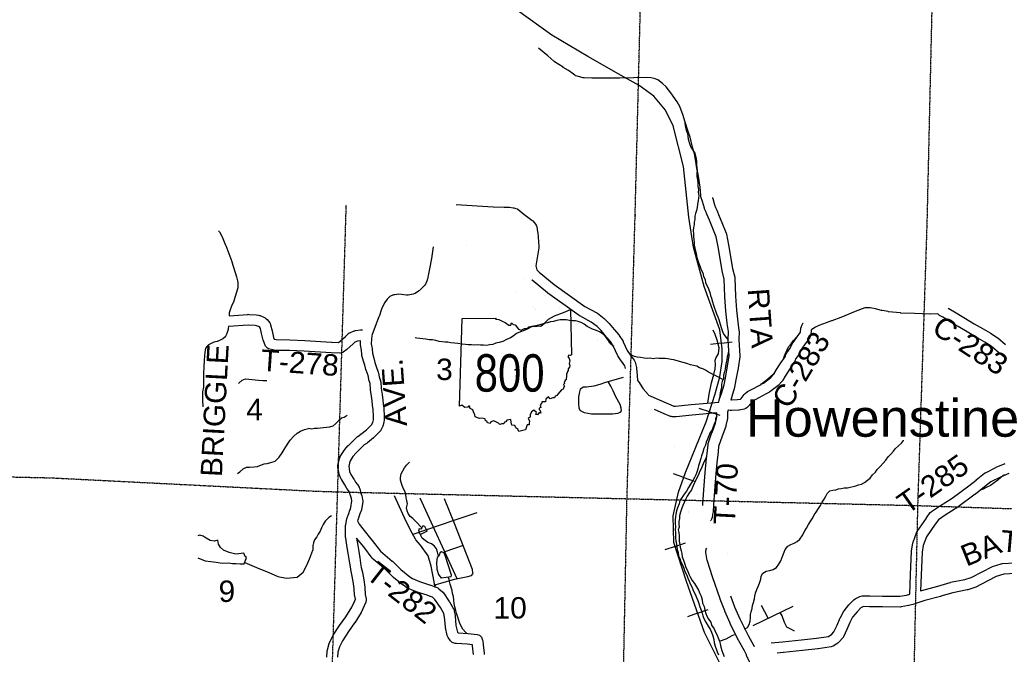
# Model space of a CAD drawing. Header units: feet. Extents: x 0 to 202804, y -79218 to 133300.
# Tile 13 of 27: x 70268 to 88676, y 29686 to 41559. Entities that reach past the tile are written whole.
import ezdxf
from ezdxf.enums import TextEntityAlignment as Align

# ---------------------------------------------------------------- set-up
doc = ezdxf.new("R2010")
doc.units = ezdxf.units.FT
doc.header["$MEASUREMENT"] = 0
doc.linetypes.add('HIDDEN2', pattern=[0.1875, 0.125, -0.0625])
for name, color, linetype in [('61', 7, 'Continuous'), ('62', 7, 'Continuous'), ('COUNTY-RD', 7, 'Continuous'), ('CR-TEXT', 7, 'Continuous'), ('MTEXT', 2, 'Continuous'), ('RAILROAD', 6, 'Continuous'), ('RT-MKR', 7, 'Continuous'), ('SECTION', 8, 'HIDDEN2'), ('SECTION-TEXT', 8, 'Continuous'), ('STATE-FEDERAL', 2, 'Continuous'), ('STREET-RURAL', 14, 'Continuous'), ('TR-TEXT', 6, 'Continuous'), ('TWP-RD', 6, 'Continuous'), ('WATERWAY', 14, 'Continuous')]:
    doc.layers.add(name, color=color, linetype=linetype)
doc.styles.add('Arial', font='arial.ttf')

# ---------------------------------------------------------------- blocks, each defined once
blk = doc.blocks.new('SR2  _')
at = {"layer": '61', "color": 0, "linetype": 'Continuous'}
blk.add_lwpolyline([(-773, 884), (-219, 893), (-228, 876), (-175, 872), (-120, 842), (-73, 823), (-15, 777), (19, 778), (33, 815), (60, 786), (91, 781), (145, 713), (190, 698), (243, 722), (283, 725), (312, 749), (388, 768), (409, 756), (449, 759), (470, 768), (505, 760), (567, 812), (630, 873), (728, 931), (874, 985), (990, 1034), (1006, 294), (1006, 294), (989, 283), (963, 288), (945, 267), (967, 233), (977, 196), (968, 156), (977, 122), (971, 94), (954, 67), (949, 40), (934, 12), (936, -3), (922, -16), (924, -62), (918, -88), (920, -110), (898, -115), (903, -134), (889, -148), (892, -172), (876, -188), (892, -219), (879, -229), (869, -266), (841, -274), (785, -343), (765, -369), (742, -376), (730, -403), (703, -403), (661, -421), (634, -389), (587, -428), (582, -472), (522, -471), (524, -494), (511, -500), (499, -523), (506, -563), (478, -573), (481, -596), (499, -610), (507, -655), (478, -646), (453, -683), (428, -674), (437, -643), (394, -605), (354, -635), (334, -684), (333, -717), (304, -737), (323, -783), (319, -815), (320, -845), (283, -844), (260, -926), (260, -926), (195, -942), (151, -951), (135, -914), (103, -895), (82, -857), (36, -852), (25, -800), (20, -759), (-43, -769), (-61, -795), (-83, -801), (-96, -827), (-126, -829), (-159, -841), (-180, -816), (-234, -791), (-258, -778), (-308, -798), (-319, -822), (-359, -812), (-369, -785), (-393, -777), (-398, -748), (-450, -733), (-490, -739), (-559, -716), (-564, -679), (-588, -633), (-600, -602), (-644, -577), (-653, -540), (-667, -541), (-680, -556), (-729, -563), (-749, -548), (-776, -522), (-813, -543), (-813, -543), (-773, 884)], close=True, dxfattribs=at)
at = {"layer": '61', "color": 0}
blk.add_point((88, 48), dxfattribs=at)
at = {"layer": '62', "color": 0, "linetype": 'Continuous'}
blk.add_line((-813, -543), (-773, 884), dxfattribs=at)
for points in [[(-773, 884), (-219, 893), (-228, 876), (-175, 872), (-120, 842), (-73, 823), (-15, 777), (19, 778), (33, 815), (60, 786), (91, 781), (145, 713), (190, 698), (243, 722), (283, 725), (312, 749), (388, 768), (409, 756), (449, 759), (470, 768), (505, 760), (567, 812), (630, 873), (728, 931), (874, 985), (990, 1034), (1006, 294)], [(1006, 294), (989, 283), (963, 288), (945, 267), (967, 233), (977, 196), (968, 156), (977, 122), (971, 94), (954, 67), (949, 40), (934, 12), (936, -3), (922, -16), (924, -62), (918, -88), (920, -110), (898, -115), (903, -134), (889, -148), (892, -172), (876, -188), (892, -219), (879, -229), (869, -266), (841, -274), (785, -343), (765, -369), (742, -376), (730, -403), (703, -403), (661, -421), (634, -389), (587, -428), (582, -472), (522, -471), (524, -494), (511, -500), (499, -523), (506, -563), (478, -573), (481, -596), (499, -610), (507, -655), (478, -646), (453, -683), (428, -674), (437, -643), (394, -605), (354, -635), (334, -684), (333, -717), (304, -737), (323, -783), (319, -815), (320, -845), (283, -844), (260, -926)], [(260, -926), (195, -942), (151, -951), (135, -914), (103, -895), (82, -857), (36, -852), (25, -800), (20, -759), (-43, -769), (-61, -795), (-83, -801), (-96, -827), (-126, -829), (-159, -841), (-180, -816), (-234, -791), (-258, -778), (-308, -798), (-319, -822), (-359, -812), (-369, -785), (-393, -777), (-398, -748), (-450, -733), (-490, -739), (-559, -716), (-564, -679), (-588, -633), (-600, -602), (-644, -577), (-653, -540), (-667, -541), (-680, -556), (-729, -563), (-749, -548), (-776, -522), (-813, -543)]]:
    blk.add_lwpolyline(points, dxfattribs=at)

msp = doc.modelspace()

# ---------------------------------------------------------------- linework, layer by layer
at = {"layer": 'COUNTY-RD', "linetype": 'Continuous'}
for points in [[(78000, 37309), (77973, 37134), (77973, 37132), (77972, 37130), (77940, 36963), (77913, 36806), (77913, 36805), (77913, 36802), (77892, 36702), (77889, 36694), (77888, 36687), (77863, 36623), (77857, 36608), (77838, 36585), (77740, 36493), (77728, 36485), (77727, 36483), (77660, 36439), (77655, 36436), (77624, 36424), (77534, 36407), (77515, 36405), (77503, 36405), (77357, 36423), (77279, 36413), (77267, 36412), (77260, 36412), (77254, 36412), (77189, 36382), (77136, 36333), (77087, 36261), (77032, 36142), (76987, 36005), (76985, 36000), (76984, 35998), (76950, 35917), (76931, 35869), (76889, 35751), (76888, 35749), (76888, 35748), (76858, 35670), (76857, 35669), (76857, 35669), (76857, 35668), (76853, 35647), (76846, 35581), (76840, 35497), (76856, 35406), (76857, 35398), (76857, 35396), (76862, 35320), (76889, 35224), (76889, 35224), (76910, 35148), (76910, 35147), (76911, 35147), (76931, 35072), (76973, 34964), (76974, 34955), (76978, 34946), (76990, 34876), (77014, 34805), (77017, 34787), (77019, 34781), (77028, 34659), (77043, 34544), (77043, 34543), (77043, 34543), (77055, 34449), (77055, 34446), (77055, 34446), (77063, 34367), (77074, 34296), (77075, 34285), (77075, 34284), (77080, 34144), (77080, 34140), (77080, 34139), (77080, 34062), (77080, 34062), (77080, 34062), (77080, 34061), (77080, 34061), (77077, 34038), (77061, 33970), (77056, 33957), (77055, 33952), (77022, 33882), (77018, 33874), (77002, 33853), (76891, 33743), (76886, 33739), (76884, 33736), (76771, 33644), (76764, 33639), (76763, 33638), (76707, 33602), (76560, 33456), (76498, 33386), (76438, 33294), (76419, 33198)], [(88012, 35699), (87814, 35818), (87814, 35818), (87642, 35921), (87642, 35921), (87641, 35922), (87526, 35993), (87464, 36026), (87462, 36027), (87433, 36056), (87293, 36051), (87290, 36051), (87285, 36051), (86996, 36064), (86742, 36071), (86742, 36071), (86734, 36072), (86510, 36096), (86508, 36097), (86503, 36098), (86391, 36118), (86387, 36119), (86382, 36120), (86270, 36151), (86167, 36171), (86071, 36167), (85890, 36097), (85617, 35990), (85617, 35990), (85451, 35925), (85450, 35925), (85447, 35924), (85346, 35888), (85209, 35837), (85146, 35804), (85077, 35764), (85068, 35749), (85060, 35663), (85047, 35623), (85041, 35614), (84893, 35410), (84849, 35318), (84845, 35311), (84839, 35302), (84778, 35219), (84763, 35172), (84754, 35153), (84749, 35145), (84664, 35027), (84577, 34892), (84534, 34814), (84533, 34811), (84520, 34793), (84453, 34722), (84445, 34715), (84440, 34710), (84292, 34596), (84281, 34589), (84277, 34587), (84223, 34559), (84017, 34450), (84017, 34450), (84017, 34450), (83990, 34436), (83963, 34415), (83910, 34348), (83909, 34346), (83905, 34342), (83869, 34302), (83845, 34282), (83812, 34270), (83717, 34255), (83706, 34254), (83705, 34253), (83573, 34248), (83569, 34248), (83552, 34249), (83512, 34256)], [(87628, 36164), (87745, 36092), (87917, 35990), (87917, 35990), (87917, 35989), (88114, 35871), (88281, 35774), (88281, 35774), (88281, 35774), (88415, 35698), (88415, 35698), (88419, 35695), (88543, 35614), (88545, 35613), (88554, 35606), (88696, 35483)], [(83562, 34450), (83575, 34448), (83691, 34453), (83744, 34462), (83755, 34473), (83813, 34548), (83823, 34557), (83831, 34566), (83875, 34600), (83886, 34607), (83890, 34609), (83923, 34627), (83923, 34627), (84130, 34736), (84130, 34736), (84131, 34737), (84177, 34761), (84312, 34864), (84364, 34920), (84403, 34991), (84404, 34993), (84407, 34998), (84497, 35138), (84498, 35138), (84500, 35142), (84578, 35249), (84593, 35296), (84602, 35315), (84608, 35324), (84673, 35413), (84717, 35505), (84721, 35511), (84726, 35520), (84863, 35710), (84871, 35789), (84882, 35822), (84883, 35828), (84916, 35886), (84916, 35887)], [(76754, 33888), (76848, 33982), (76869, 34026), (76880, 34074), (76880, 34138), (76875, 34270), (76864, 34339), (76864, 34344), (76864, 34345), (76856, 34426), (76845, 34518), (76829, 34636), (76829, 34641), (76829, 34642), (76820, 34754), (76798, 34820), (76797, 34828), (76795, 34834), (76783, 34901), (76743, 35004), (76742, 35008), (76739, 35014), (76718, 35094), (76696, 35169), (76696, 35170), (76696, 35170), (76667, 35276), (76664, 35293), (76663, 35297), (76658, 35378), (76641, 35475), (76640, 35492), (76640, 35498), (76643, 35553)], [(88701, 35226), (88571, 35327), (88570, 35328), (88567, 35330), (88428, 35450), (88313, 35526), (88181, 35601), (88181, 35601), (88181, 35601), (88013, 35698), (88013, 35698), (88012, 35699)], [(82015, 34544), (82024, 34534), (82025, 34534), (82398, 34370), (82496, 34328), (82530, 34326), (82820, 34360), (82822, 34360), (82823, 34360), (83339, 34405), (83339, 34405)], [(83303, 34201), (82842, 34161), (82544, 34126), (82533, 34126), (82526, 34126), (82466, 34130), (82454, 34134), (82433, 34138), (82320, 34186), (82319, 34187), (82319, 34187), (82138, 34266)], [(76013, 29631), (76017, 29748), (76018, 29751), (76021, 29771), (76055, 29891), (76062, 29907), (76063, 29909), (76127, 30035), (76130, 30040), (76132, 30044), (76247, 30222), (76247, 30222), (76250, 30226), (76363, 30385), (76479, 30571), (76526, 30674), (76544, 30715), (76532, 30772), (76531, 30784), (76530, 30786), (76523, 30918), (76503, 31046), (76480, 31181), (76459, 31270), (76458, 31276), (76457, 31279), (76446, 31358), (76428, 31461), (76428, 31463), (76428, 31463), (76410, 31581), (76393, 31686), (76393, 31686), (76364, 31860), (76363, 31873), (76362, 31874), (76359, 31982), (76359, 31985), (76359, 31988), (76361, 32094), (76362, 32095), (76364, 32115), (76381, 32184), (76387, 32225), (76390, 32235), (76393, 32248), (76402, 32273), (76420, 32320), (76439, 32381), (76443, 32389), (76444, 32392), (76462, 32431), (76481, 32555), (76469, 32602), (76451, 32659), (76450, 32663), (76448, 32668), (76437, 32719), (76417, 32749), (76385, 32790), (76378, 32801), (76377, 32803), (76346, 32859), (76288, 32950), (76286, 32954), (76281, 32964), (76250, 33036), (76248, 33043), (76243, 33056), (76229, 33125), (76229, 33126), (76229, 33126), (76219, 33181), (76218, 33198), (76219, 33218), (76246, 33352), (76258, 33383), (76260, 33387), (76335, 33501), (76337, 33503), (76344, 33513), (76412, 33590), (76414, 33592), (76417, 33595), (76574, 33751), (76587, 33761), (76589, 33764), (76649, 33803), (76754, 33888)], [(76419, 33198), (76426, 33163), (76437, 33106), (76461, 33051), (76517, 32963), (76519, 32959), (76520, 32957), (76548, 32906), (76578, 32868), (76581, 32863), (76582, 32862), (76613, 32814), (76617, 32809), (76627, 32781), (76642, 32717), (76661, 32661), (76661, 32658), (76663, 32655), (76680, 32584), (76683, 32560), (76682, 32545), (76657, 32386), (76651, 32369), (76649, 32359), (76628, 32313), (76609, 32257), (76608, 32255), (76608, 32253), (76590, 32203), (76589, 32202), (76589, 32201), (76583, 32186), (76583, 32183)], [(76567, 31857), (76590, 31719), (76590, 31719), (76590, 31719), (76608, 31612), (76608, 31611), (76608, 31611), (76626, 31494), (76643, 31390), (76643, 31389), (76643, 31388), (76654, 31312), (76675, 31224), (76675, 31220), (76676, 31218), (76700, 31079), (76700, 31079), (76700, 31078), (76721, 30944), (76722, 30935), (76722, 30934), (76730, 30804), (76746, 30723), (76748, 30704), (76739, 30664), (76709, 30594), (76708, 30592), (76708, 30592), (76658, 30482), (76653, 30474), (76652, 30471), (76531, 30277), (76530, 30276), (76527, 30272), (76414, 30112), (76303, 29940), (76245, 29827), (76216, 29728), (76213, 29631)], [(87112, 30875), (87131, 30881), (87133, 30881), (87135, 30882), (87433, 30963), (87664, 31032), (87669, 31032), (87673, 31034), (87940, 31088), (88059, 31125), (88274, 31236), (88275, 31236), (88276, 31237), (88442, 31321), (88444, 31321), (88455, 31326), (88616, 31379), (88636, 31383), (88642, 31384), (88876, 31398)], [(88877, 31197), (88666, 31186), (88525, 31139), (88366, 31059), (88144, 30943), (88141, 30943), (88128, 30937), (87995, 30895), (87990, 30894), (87985, 30893), (87717, 30839), (87489, 30771), (87487, 30770), (87486, 30770), (87190, 30690), (87038, 30641), (86972, 30619), (86968, 30619), (86965, 30617), (86892, 30599), (86889, 30599), (86887, 30598), (86751, 30573), (86732, 30571), (86731, 30571), (86399, 30576), (86159, 30577), (86159, 30577), (86159, 30577), (86159, 30577), (86159, 30577), (86042, 30578), (85995, 30554), (85923, 30480), (85841, 30378), (85789, 30284), (85732, 30153), (85731, 30151), (85731, 30150), (85667, 30010), (85663, 30002), (85652, 29987), (85591, 29917), (85569, 29899), (85567, 29897), (85475, 29841), (85473, 29840), (85439, 29828), (85197, 29789), (85193, 29789), (85192, 29788), (84906, 29755), (84905, 29755), (84904, 29755), (84546, 29718), (84543, 29718), (84542, 29718), (84428, 29710)], [(84316, 29903), (84527, 29918), (84884, 29954), (85167, 29987), (85388, 30022), (85450, 30060), (85491, 30107), (85549, 30233), (85607, 30368), (85612, 30376), (85612, 30377), (85670, 30483), (85671, 30484), (85680, 30497), (85771, 30609), (85773, 30611), (85776, 30616), (85863, 30705), (85885, 30723), (85890, 30726), (85975, 30767), (86019, 30778), (86020, 30778), (86159, 30777), (86159, 30777), (86160, 30777), (86400, 30776), (86400, 30776), (86401, 30776), (86724, 30771), (86847, 30794), (86910, 30810)], [(84000, 29838), (84009, 29841)], [(83949, 29467), (83913, 29547), (83859, 29665), (83856, 29679), (83820, 29749)]]:
    msp.add_lwpolyline(points, dxfattribs=at)
at = {"layer": 'RAILROAD'}
for p, q in [((83388, 35510), (83591, 35535)), ((83388, 35510), (83186, 35484)), ((83163, 34222), (82970, 34284)), ((83163, 34222), (83359, 34160)), ((82683, 32993), (82492, 33061)), ((82683, 32993), (82876, 32925)), ((82520, 31706), (82327, 31642)), ((82520, 31706), (82714, 31770)), ((82943, 30455), (82751, 30389)), ((82943, 30455), (83137, 30523))]:
    msp.add_line(p, q, dxfattribs=at)
at = {"layer": 'RAILROAD', "const_width": 0.08}
msp.add_lwpolyline([(79575, 41728), (80218, 41271), (80893, 40870), (81511, 40512), (81847, 40329), (82124, 40127), (82342, 39869), (82484, 39570), (82677, 38813), (82776, 37867), (82868, 37305), (83067, 36565), (83357, 35755), (83401, 35401), (83402, 35166), (83361, 34878), (83272, 34562), (83103, 34035), (82716, 33087), (82586, 32719), (82485, 32274), (82496, 31777), (82737, 31047), (83069, 30094), (83354, 29533)], dxfattribs=at)
at = {"layer": 'RAILROAD'}
msp.add_lwpolyline([(83354, 29533), (83069, 30094), (82737, 31047), (82496, 31777), (82485, 32274), (82586, 32719), (82716, 33087), (83103, 34035), (83272, 34562), (83361, 34878), (83402, 35166), (83401, 35401), (83357, 35755), (83067, 36565), (82868, 37305), (82776, 37867), (82677, 38813), (82484, 39570), (82342, 39869), (82124, 40127), (81847, 40329), (81511, 40512), (80893, 40870), (80218, 41271), (79575, 41728)], dxfattribs=at)
at = {"layer": 'SECTION'}
for points in [[(81254, 16523), (81515, 27206), (81623, 32608), (81775, 37918), (81774, 37882), (81908, 43165)], [(87352, 43121), (87229, 37755), (87055, 32469)], [(76004, 10707), (75906, 18325), (75906, 18325), (75988, 22065), (75988, 22047), (76051, 27360), (76373, 38054), (76373, 38049), (76374, 38091)], [(60181, 33228), (70860, 32988), (75720, 32742), (75720, 32742), (76216, 32725), (87057, 32469), (92430, 32292), (97832, 32165), (97871, 32164)], [(87055, 32469), (86934, 27065), (86736, 21760), (86605, 16400), (86432, 10599)]]:
    msp.add_lwpolyline(points, dxfattribs=at)
at = {"layer": 'STATE-FEDERAL', "linetype": 'Continuous', "const_width": 0.05}
for points in [[(83114, 31669), (82865, 32152), (82527, 32833), (82164, 33589), (81877, 34117), (81553, 34602), (81472, 34726), (81158, 35063), (80868, 35361), (80476, 35671), (79885, 36159), (79395, 36578), (79070, 36877), (78890, 37024), (78328, 37703), (78212, 37879)], [(81597, 35032), (81375, 35270), (81069, 35584), (80665, 35904), (80078, 36389), (79594, 36803), (79267, 37104), (79103, 37238), (78569, 37881), (78563, 37891)], [(83041, 32473), (82797, 32965), (82431, 33726), (82138, 34266)], [(84316, 29903), (84144, 30228), (83680, 31225), (83389, 31790), (83186, 32184)], [(84009, 29841), (83875, 30094), (83556, 30780)], [(85290, 27191), (85233, 27458), (85131, 27910), (84962, 28444), (84881, 28720), (84671, 29232), (84478, 29625), (84428, 29710)]]:
    msp.add_lwpolyline(points, dxfattribs=at)
at = {"layer": 'STREET-RURAL'}
for points in [[(83135, 34386), (83158, 34556), (83203, 34766), (83246, 34923), (83272, 35028), (83280, 35101), (83268, 35189), (83289, 35241), (83336, 35310), (83343, 35419), (83306, 35563), (83268, 35668), (83234, 35751)], [(81550, 34862), (81221, 34770), (81112, 34732), (81000, 34701), (80864, 34684), (80808, 34681), (80747, 34646), (80734, 34597), (80716, 34504), (80716, 34380), (80724, 34294), (80749, 34248), (80822, 34210), (80959, 34183), (81352, 34188), (81454, 34198), (81500, 34217), (81517, 34241), (81516, 34290), (81493, 34359), (81415, 34500), (81361, 34615), (81319, 34702), (81279, 34778)], [(77673, 31830), (77666, 31838), (77576, 32009), (77461, 32242), (77277, 32649)], [(78448, 31100), (77753, 32607)], [(78395, 32134), (78210, 32597)], [(78812, 32335), (78364, 32183)], [(78364, 32183), (77618, 31930)], [(78745, 31198), (78743, 31210), (78735, 31270), (78624, 31560), (78395, 32134)], [(78029, 30958), (78015, 31041), (77960, 31332), (77905, 31528), (77764, 31725), (77673, 31830)], [(78560, 31720), (78215, 31605)], [(78018, 30944), (78055, 30991), (78139, 31014), (78400, 31089), (78644, 31141), (78717, 31160), (78745, 31198)], [(83978, 30228), (84729, 30586)], [(84259, 30362), (84134, 30597)], [(84756, 30120), (84683, 30154), (84612, 30197), (84564, 30280), (84521, 30405), (84488, 30471)]]:
    msp.add_lwpolyline(points, dxfattribs=at)
at = {"layer": 'TWP-RD', "linetype": 'Continuous'}
for points in [[(83339, 34405), (83345, 34438), (83347, 34450), (83392, 34568), (83437, 34726), (83463, 34857), (83503, 35074), (83532, 35270), (83516, 35563), (83516, 35568), (83516, 35569), (83517, 35724), (83496, 35878), (83496, 35880), (83496, 35881), (83473, 36105), (83472, 36108), (83472, 36108), (83453, 36375), (83453, 36378), (83453, 36378), (83439, 36705), (83402, 36858), (83401, 36862), (83401, 36865), (83324, 37311), (83289, 37497), (83212, 37686), (83212, 37686), (83162, 37807), (83162, 37807), (83162, 37807), (83117, 37919), (83095, 37971), (83095, 37971), (83073, 38023), (83073, 38026), (83070, 38033), (83032, 38156), (83005, 38244), (83001, 38270), (83000, 38272), (82999, 38350), (82990, 38427), (82957, 38634), (82922, 38810), (82922, 38816), (82921, 38818), (82906, 38942), (82884, 39047), (82850, 39172), (82849, 39174), (82849, 39175), (82803, 39361), (82767, 39465), (82766, 39466), (82766, 39468), (82706, 39659), (82706, 39659), (82706, 39660), (82675, 39765), (82611, 39933), (82560, 40025), (82441, 40193), (82357, 40302), (82285, 40364), (82201, 40435), (82131, 40461), (82074, 40468), (81987, 40476), (81743, 40469), (81741, 40469), (81741, 40469), (81481, 40466), (81479, 40466), (81479, 40466), (81437, 40466), (81437, 40466), (81437, 40466), (81437, 40466), (81437, 40466), (81194, 40467), (80973, 40462), (80971, 40462), (80965, 40462), (80819, 40470), (80816, 40471), (80801, 40473), (80689, 40500), (80662, 40510), (80650, 40518), (80598, 40560), (80527, 40607), (80429, 40667), (80429, 40667), (80426, 40668), (80266, 40773), (80265, 40775), (80255, 40782), (80142, 40882), (79969, 41029)], [(83219, 38231), (83223, 38216), (83223, 38215), (83224, 38215), (83260, 38095), (83280, 38048), (83280, 38048), (83301, 37996), (83301, 37995), (83302, 37995), (83347, 37883), (83347, 37883), (83397, 37762), (83397, 37762), (83397, 37762), (83478, 37563), (83480, 37555), (83484, 37544), (83521, 37347), (83521, 37346), (83521, 37346), (83597, 36902), (83636, 36743), (83638, 36726), (83638, 36723), (83653, 36388), (83672, 36124), (83694, 35903), (83716, 35744), (83717, 35731), (83717, 35730), (83716, 35571), (83732, 35271), (83733, 35265), (83732, 35251), (83701, 35042), (83700, 35041), (83700, 35039), (83659, 34820), (83659, 34820), (83659, 34820), (83632, 34683), (83631, 34680), (83630, 34676), (83584, 34509), (83581, 34504), (83581, 34501), (83562, 34450)], [(78426, 38099), (79120, 38058), (79326, 38053), (79327, 38053), (79415, 38051), (79415, 38051), (79425, 38050), (79492, 38042), (79496, 38040), (79506, 38039), (79546, 38028), (79569, 38018), (79580, 38011), (79693, 37923), (79845, 37806), (79851, 37800), (79860, 37793), (79913, 37732), (79924, 37716), (79936, 37683), (79952, 37589), (79953, 37580), (79954, 37579), (79972, 37314), (79972, 37307), (79971, 37292), (79919, 36957), (79937, 36882), (79980, 36838), (80263, 36602), (80837, 36192), (81056, 36075), (81060, 36074), (81071, 36066), (81194, 35970), (81196, 35967), (81202, 35963), (81284, 35882), (81289, 35876), (81292, 35873), (81382, 35760), (81388, 35755), (81468, 35665), (81475, 35655), (81477, 35653), (81545, 35548), (81548, 35544), (81553, 35534), (81625, 35371), (81679, 35290), (81755, 35190), (81763, 35179), (81773, 35153), (81797, 35053), (81799, 35041), (81800, 35038), (81811, 34904), (81819, 34808), (81854, 34762), (81857, 34757), (81858, 34756), (81923, 34655), (82015, 34544)], [(73986, 37608), (74001, 37588), (74002, 37588), (74002, 37587), (74002, 37587), (74002, 37587), (74050, 37507), (74050, 37506), (74056, 37494), (74119, 37339), (74119, 37338), (74120, 37336), (74233, 37034), (74233, 37032), (74235, 37028), (74320, 36745), (74343, 36674), (74348, 36643), (74348, 36642), (74348, 36571), (74348, 36571), (74348, 36571), (74348, 36570), (74348, 36570), (74344, 36544), (74273, 36296), (74269, 36285), (74268, 36281), (74230, 36198), (74199, 36113), (74198, 36111), (74198, 36110), (74184, 36077), (74185, 36033), (74185, 36031), (74185, 36031), (74185, 36020), (74535, 36046), (74543, 36047), (74551, 36046), (74687, 36035), (74687, 36035), (74690, 36035), (74736, 36030), (74751, 36025), (74766, 36022), (74855, 35982), (74864, 35977), (74893, 35951), (74943, 35886), (74949, 35875), (74960, 35848), (74986, 35737), (74986, 35737), (75016, 35613), (75026, 35584), (75066, 35573), (75318, 35569), (75318, 35569), (75321, 35569), (75597, 35555), (75597, 35555), (75597, 35555), (76100, 35528), (76100, 35528), (76101, 35528), (76228, 35520), (76261, 35544), (76358, 35634), (76407, 35682), (76428, 35698), (76439, 35703), (76519, 35737), (76535, 35740), (76548, 35744), (76640, 35754), (76642, 35754), (76643, 35754), (76677, 35757)], [(81597, 35032), (81584, 35085), (81518, 35171), (81515, 35176), (81514, 35177), (81454, 35268), (81451, 35273), (81446, 35282), (81373, 35446), (81313, 35538), (81250, 35609), (81239, 35619), (81139, 35744), (81066, 35816), (80955, 35903), (80738, 36018), (80734, 36020), (80726, 36025), (80144, 36441), (80143, 36442), (80138, 36446), (79848, 36688), (79845, 36691), (79841, 36695)], [(76643, 35553), (76583, 35547), (76534, 35526), (76498, 35490), (76496, 35489), (76495, 35487), (76392, 35394), (76387, 35389), (76385, 35387), (76319, 35338), (76309, 35331), (76259, 35317), (76252, 35318), (76089, 35328), (76089, 35328), (75587, 35355), (75587, 35355), (75312, 35369), (75050, 35373), (75049, 35373), (75026, 35377), (74923, 35404), (74900, 35414), (74863, 35451), (74855, 35467), (74826, 35551), (74825, 35556), (74823, 35561), (74792, 35691), (74792, 35691), (74792, 35691), (74770, 35782), (74749, 35810), (74698, 35833), (74669, 35836), (74542, 35846), (74175, 35819), (74169, 35781), (74168, 35775), (74166, 35765), (74144, 35691), (74136, 35674), (74136, 35672), (74120, 35644), (74119, 35641), (74098, 35616), (74075, 35595), (74059, 35584), (74052, 35580), (73980, 35547), (73974, 35545), (73959, 35539), (73898, 35526), (73836, 35497), (73801, 35477), (73768, 35445), (73742, 35406), (73729, 35340), (73715, 35189), (73703, 34935), (73704, 34703), (73704, 34703), (73702, 34684), (73686, 34597), (73685, 34450), (73690, 34317), (73690, 34314), (73690, 34313)], [(83512, 34256), (83504, 34219), (83502, 34114), (83501, 34113), (83500, 34096), (83473, 33964), (83470, 33956), (83469, 33948), (83400, 33768), (83336, 33576), (83326, 33478), (83326, 33477), (83326, 33474), (83299, 33269), (83285, 33071), (83285, 33071), (83285, 33071), (83266, 32831), (83266, 32831), (83242, 32485), (83242, 32484), (83242, 32483), (83232, 32359), (83231, 32357)], [(83041, 32473), (83043, 32499), (83066, 32845), (83066, 32845), (83066, 32846), (83085, 33086), (83085, 33086), (83100, 33286), (83100, 33287), (83101, 33292), (83127, 33498), (83138, 33607), (83140, 33614), (83142, 33629), (83211, 33834), (83212, 33836), (83213, 33837), (83279, 34011), (83302, 34127), (83303, 34201)], [(87220, 32236), (87221, 32239), (87293, 32337), (87309, 32350), (87318, 32360), (87462, 32458), (87464, 32459), (87464, 32459), (87699, 32609), (88014, 32839), (88148, 32947), (88148, 32948), (88148, 32948), (88306, 33073), (88318, 33082), (88323, 33084), (88515, 33183), (88516, 33183), (88521, 33186), (88690, 33258)], [(88762, 33071), (88603, 33003), (88423, 32911), (88273, 32792), (88273, 32792), (88137, 32682), (88134, 32680), (88134, 32679), (87814, 32446), (87809, 32443), (87809, 32442), (87573, 32291), (87444, 32204), (87383, 32122), (87219, 31881), (87162, 31724), (87142, 31594), (87123, 31169), (87112, 30875)], [(83231, 32357), (83231, 32352), (83223, 32302), (83219, 32268), (83216, 32260), (83214, 32247), (83204, 32217), (83196, 32199), (83189, 32189), (83186, 32184)], [(86910, 30810), (86924, 31176), (86924, 31176), (86924, 31177), (86942, 31608), (86942, 31610), (86943, 31620), (86966, 31765), (86969, 31773), (86971, 31783), (87035, 31961), (87042, 31977), (87046, 31983), (87219, 32236), (87220, 32236)], [(76583, 32183), (76614, 32120), (76681, 32033), (76855, 31821), (76857, 31818), (76858, 31818), (77012, 31614), (77235, 31430), (77237, 31427), (77242, 31424), (77395, 31271), (77561, 31138), (77610, 31102), (77743, 31046), (77950, 30980), (77955, 30978), (77958, 30978), (78016, 30954), (78071, 30935), (78088, 30927), (78106, 30914), (78174, 30852), (78184, 30838), (78189, 30834), (78300, 30672), (78304, 30666), (78304, 30666), (78304, 30665), (78304, 30665), (78304, 30665), (78381, 30536)], [(78751, 29685), (78736, 29844), (78733, 29865), (78632, 29876), (78432, 29887), (78428, 29888), (78409, 29891), (78375, 29901), (78353, 29910), (78322, 29939), (78276, 30003), (78271, 30011), (78260, 30040), (78228, 30187), (78227, 30196), (78227, 30199), (78210, 30384), (78199, 30450), (78133, 30561), (78030, 30712), (77986, 30753), (77947, 30766), (77944, 30768), (77943, 30768), (77886, 30791), (77678, 30857), (77672, 30859), (77669, 30860), (77521, 30923), (77510, 30928), (77501, 30934), (77441, 30979), (77440, 30979), (77438, 30981), (77266, 31118), (77264, 31121), (77258, 31125), (77104, 31279), (76876, 31467), (76867, 31477), (76860, 31484), (76700, 31695), (76567, 31857)], [(83712, 29939), (83712, 29940), (83712, 29940), (83709, 29945), (83552, 30265), (83552, 30265), (83551, 30269), (83451, 30495), (83451, 30496), (83450, 30500), (83364, 30720), (83364, 30721), (83363, 30724), (83221, 31135), (83221, 31136), (83220, 31137), (83127, 31426), (83126, 31433), (83124, 31439), (83097, 31589), (83095, 31607), (83105, 31651), (83114, 31669)], [(83556, 30780), (83635, 30574), (83733, 30351), (83888, 30036), (83995, 29846), (83995, 29846), (83995, 29846), (83995, 29846), (83995, 29846), (83998, 29842), (84000, 29838)], [(78381, 30536), (78382, 30535), (78394, 30500), (78408, 30412), (78408, 30407), (78408, 30405), (78425, 30223), (78451, 30103), (78463, 30086), (78645, 30076), (78646, 30076), (78650, 30075), (78824, 30057), (78864, 30044), (78900, 30007), (78908, 29991), (78922, 29953), (78924, 29940), (78927, 29931), (78935, 29867), (78935, 29865), (78935, 29865), (78950, 29710), (78955, 29684)], [(83820, 29749), (83713, 29939), (83713, 29939), (83712, 29939)]]:
    msp.add_lwpolyline(points, dxfattribs=at)
at = {"layer": 'WATERWAY'}
for points in [[(82702, 39635), (82703, 39618), (82714, 39548), (82731, 39490), (82755, 39428), (82762, 39378), (82769, 39326), (82794, 39226), (82814, 39172), (82851, 39120), (82888, 39061), (82902, 39011), (82915, 38960), (82923, 38900), (82924, 38844), (82926, 38794), (82935, 38744), (82925, 38688), (82928, 38624), (82939, 38564), (82949, 38498), (82948, 38437), (82961, 38381), (82955, 38327), (82964, 38271), (82956, 38221), (82953, 38169), (82943, 38108), (82934, 38044), (82920, 37988), (82905, 37936), (82893, 37883), (82888, 37823), (82878, 37771), (82875, 37719), (82863, 37668), (82862, 37614), (82866, 37554), (82865, 37500), (82870, 37444), (82876, 37394), (82881, 37340), (82893, 37282), (82904, 37232), (82916, 37176), (82931, 37111), (82948, 37055), (82966, 36997), (82993, 36934), (83012, 36878), (83012, 36878), (83040, 36824), (83053, 36756), (83082, 36698), (83092, 36636), (83119, 36578), (83144, 36522), (83170, 36458), (83185, 36400), (83202, 36348), (83218, 36282), (83239, 36218), (83260, 36164), (83274, 36114), (83297, 36054), (83319, 36000), (83342, 35948), (83365, 35862), (83388, 35784), (83410, 35724), (83435, 35672), (83476, 35614), (83513, 35566)], [(81375, 35447), (81354, 35461), (81303, 35509), (81271, 35561), (81230, 35616), (81177, 35674), (81110, 35718), (81050, 35745), (80980, 35769), (80929, 35792), (80879, 35822), (80822, 35863), (80764, 35895), (80709, 35915), (80657, 35928), (80605, 35926), (80546, 35933), (80488, 35943), (80370, 35942), (80308, 35931), (80248, 35915), (80191, 35904), (80129, 35885), (80057, 35871), (79993, 35848), (79941, 35836), (79889, 35827), (79823, 35807), (79767, 35778), (79699, 35745), (79631, 35717), (79555, 35686), (79494, 35641), (79442, 35605), (79368, 35576), (79300, 35539), (79234, 35519), (79170, 35506), (79112, 35485), (79054, 35473), (79002, 35464), (78937, 35470), (78885, 35467), (78827, 35473), (78775, 35472), (78714, 35478), (78656, 35477), (78606, 35483), (78538, 35486), (78461, 35502), (78395, 35505), (78331, 35515), (78270, 35524), (78220, 35528), (78112, 35539), (78047, 35556), (77987, 35570), (77925, 35567), (77860, 35581), (77748, 35592), (77692, 35599), (77662, 35605)], [(84545, 35199), (84551, 35212), (84567, 35273), (84590, 35335), (84614, 35385), (84640, 35440), (84689, 35492), (84737, 35555), (84791, 35618)], [(83522, 35397), (83518, 35370), (83511, 35316), (83495, 35249), (83486, 35195), (83476, 35145), (83461, 35076), (83456, 35020), (83444, 34968), (83425, 34910), (83425, 34843), (83402, 34791), (83392, 34737), (83391, 34683), (83362, 34580), (83358, 34526), (83350, 34476)], [(83417, 34826), (83306, 34885), (83248, 34916), (83195, 34938), (83145, 34967), (83090, 35003), (83038, 35027), (82978, 35046), (82927, 35076), (82865, 35087), (82810, 35101), (82742, 35128), (82674, 35144), (82563, 35175), (82498, 35198), (82446, 35204), (82386, 35211), (82334, 35221), (82279, 35220), (82217, 35222), (82167, 35224), (82113, 35215), (82055, 35227), (82002, 35220), (81942, 35228), (81872, 35237), (81812, 35244), (81761, 35256), (81707, 35282), (81676, 35303)], [(74360, 34752), (74365, 34758), (74425, 34816), (74488, 34837), (74550, 34836), (74612, 34829), (74670, 34821), (74735, 34812), (74813, 34807), (74870, 34808), (74889, 34810)], [(84117, 34724), (84139, 34749), (84190, 34788), (84250, 34831), (84310, 34889), (84378, 34944), (84379, 34946)], [(76388, 34152), (76336, 34117), (76284, 34101), (76232, 34060), (76178, 34006), (76123, 33955), (76059, 33934), (76004, 33928), (75948, 33925), (75890, 33919), (75834, 33912), (75780, 33910), (75728, 33899), (75670, 33908)], [(83299, 34144), (83280, 34096), (83275, 34046), (83249, 33992), (83231, 33941), (83212, 33883), (83180, 33833), (83153, 33776), (83125, 33712), (83104, 33655), (83088, 33597), (83057, 33535), (83037, 33468), (83016, 33402), (83003, 33348), (82975, 33271), (82960, 33213), (82946, 33157), (82927, 33096), (82907, 33046), (82884, 32992), (82848, 32927), (82811, 32867), (82771, 32806), (82734, 32740), (82692, 32681), (82652, 32625), (82613, 32566), (82600, 32500), (82564, 32429), (82545, 32373), (82537, 32309), (82532, 32256), (82524, 32202), (82521, 32134), (82526, 32068), (82522, 32016), (82527, 31962), (82527, 31907), (82532, 31857), (82538, 31807), (82549, 31749), (82558, 31649), (82576, 31591), (82583, 31531), (82610, 31477), (82626, 31417), (82659, 31357), (82684, 31299), (82706, 31233), (82739, 31165), (82758, 31111), (82782, 31055), (82807, 30991), (82840, 30933), (82862, 30880), (82862, 30880), (82899, 30810), (82920, 30752), (82945, 30692), (82967, 30634), (82986, 30574), (83009, 30512), (83027, 30458), (83042, 30406), (83060, 30354), (83095, 30286), (83140, 30212), (83175, 30154), (83203, 30100), (83226, 30032), (83247, 29962), (83255, 29904), (83268, 29838), (83289, 29786), (83311, 29730), (83334, 29676)], [(74342, 33069), (74386, 33098), (74449, 33159), (74511, 33186), (74563, 33190), (74651, 33195), (74717, 33200), (74788, 33233), (74842, 33248), (74894, 33254), (74966, 33273), (75043, 33302), (75120, 33377), (75174, 33454), (75213, 33516), (75246, 33567), (75285, 33637), (75327, 33692), (75392, 33766), (75459, 33823), (75521, 33860), (75596, 33891), (75670, 33908)], [(83810, 30155), (83819, 30160), (83873, 30190), (83906, 30245), (83926, 30305), (83929, 30367), (83929, 30432), (83946, 30482), (83962, 30540), (83967, 30602), (83987, 30655), (84004, 30721), (84014, 30773), (84027, 30830), (84050, 30896), (84074, 30956), (84101, 31019), (84123, 31089), (84132, 31145), (84164, 31206), (84226, 31244), (84294, 31251), (84354, 31274), (84418, 31310), (84463, 31375), (84499, 31435), (84538, 31536), (84561, 31594), (84577, 31649), (84628, 31707), (84686, 31740), (84748, 31767), (84802, 31795), (84856, 31842), (84895, 31902), (84947, 31995), (84978, 32049), (85018, 32114), (85059, 32182), (85097, 32237), (85124, 32295), (85160, 32348), (85201, 32414), (85239, 32467), (85270, 32531), (85310, 32588), (85340, 32642), (85367, 32693), (85415, 32747), (85469, 32756), (85527, 32766), (85579, 32781), (85629, 32787), (85681, 32800), (85744, 32798), (85794, 32811), (85850, 32825), (85900, 32840), (85952, 32854), (86008, 32871), (86062, 32901), (86117, 32942), (86169, 32984), (86213, 33045), (86266, 33092), (86302, 33142), (86360, 33205), (86411, 33261), (86463, 33320), (86506, 33378), (86554, 33429), (86606, 33486), (86645, 33536), (86701, 33587), (86753, 33635), (86792, 33686), (86794, 33690)], [(83111, 33388), (83087, 33336), (83057, 33280), (83032, 33218), (83006, 33157), (82977, 33099), (82957, 33046), (82930, 32990), (82902, 32932), (82875, 32879), (82853, 32827), (82826, 32762), (82788, 32712), (82749, 32643), (82719, 32583), (82694, 32529), (82666, 32470), (82643, 32404), (82621, 32343), (82606, 32279), (82602, 32227), (82593, 32173), (82591, 32121), (82598, 32064), (82582, 32012), (82589, 31962), (82597, 31902), (82598, 31850), (82600, 31800), (82611, 31738), (82614, 31688), (82638, 31624), (82647, 31574), (82654, 31509), (82676, 31445), (82705, 31374), (82720, 31313), (82752, 31254), (82779, 31186), (82808, 31122), (82841, 31066), (82883, 31008), (82924, 30946), (82959, 30888), (82959, 30888), (82985, 30826), (83012, 30773), (83027, 30708), (83035, 30646), (83062, 30578), (83079, 30514), (83094, 30452), (83116, 30398), (83143, 30344), (83189, 30289), (83204, 30229), (83251, 30161), (83276, 30099), (83310, 30045), (83325, 29995), (83350, 29931), (83362, 29879), (83379, 29821), (83397, 29759), (83416, 29705), (83439, 29645)], [(77787, 32054), (77672, 32172), (77621, 32227), (77570, 32265), (77534, 32321), (77513, 32373), (77502, 32429), (77518, 32499), (77509, 32563), (77495, 32615), (77490, 32683), (77471, 32739), (77437, 32795), (77412, 32865), (77389, 32945), (77388, 32995), (77402, 33064), (77429, 33116), (77465, 33173), (77501, 33225), (77552, 33276), (77556, 33282)], [(88679, 33041), (88620, 33002), (88554, 32945), (88488, 32896), (88416, 32846), (88340, 32809), (88283, 32776), (88211, 32748), (88207, 32742)], [(76099, 32278), (76045, 32245), (75982, 32177), (75944, 32112), (75911, 32054), (75883, 31989), (75848, 31935), (75822, 31881), (75780, 31830), (75761, 31772), (75749, 31719), (75746, 31636)], [(77888, 31993), (77845, 32079), (77803, 32090), (77785, 32050), (77771, 32026), (77735, 32036), (77727, 32012), (77740, 31944), (77762, 31926)], [(73599, 31488), (73737, 31437), (73845, 31420), (73939, 31411), (74056, 31389), (74173, 31396), (74245, 31387), (74309, 31388), (74389, 31377), (74467, 31381), (74510, 31496), (74484, 31518), (74459, 31580), (74309, 31560), (74187, 31588), (74077, 31635), (74022, 31683), (73988, 31746), (73975, 31820), (73913, 31804), (73829, 31817), (73752, 31860), (73696, 31897), (73638, 31914), (73600, 31900)], [(77888, 31993), (77762, 31926)], [(78099, 31521), (78081, 31600), (78064, 31658), (78023, 31711), (77965, 31751), (77900, 31780), (77846, 31814), (77791, 31856), (77765, 31910), (77762, 31926)], [(74477, 31406), (74742, 31294), (74911, 31220), (75094, 31144), (75258, 31112), (75453, 31132), (75570, 31222), (75639, 31351), (75695, 31486), (75746, 31636)], [(78334, 31134), (78340, 31167), (78224, 31535), (78199, 31585), (78155, 31604), (78123, 31584), (78117, 31554), (78094, 31511), (78072, 31497), (78059, 31403), (78066, 31277), (78101, 31177), (78146, 31113)], [(78334, 31134), (78146, 31113)], [(78619, 30079), (78603, 30100), (78555, 30158), (78518, 30226), (78493, 30284), (78470, 30341), (78452, 30401), (78433, 30457), (78421, 30507), (78404, 30572), (78393, 30638), (78383, 30702), (78376, 30768), (78359, 30822), (78351, 30880), (78319, 31000), (78319, 31000), (78305, 31050), (78298, 31100), (78277, 31128)], [(83350, 29931), (83476, 29976), (83531, 30009), (83591, 30036), (83630, 30057)]]:
    msp.add_lwpolyline(points, dxfattribs=at)

# ---------------------------------------------------------------- block references
at = {"layer": 'RT-MKR', "xscale": 1.150001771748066, "yscale": 1.150001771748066}
msp.add_blockref('SR2  _', (79428, 34950), dxfattribs=at)

# ---------------------------------------------------------------- texts
at = {"layer": 'CR-TEXT', "style": 'Arial'}
for s, rotation, p in [('C-283', 327, (87230, 35613)), ('C-283', 59, (84756, 34194)), ('AVE.', 94, (77632, 33969)), ('BA', 22, (88011, 31212)), ('TTLE', 355, (88585, 31495))]:
    msp.add_text(s, height=400, rotation=rotation, dxfattribs=at).set_placement(p, align=Align.BOTTOM_LEFT)
at = {"layer": 'MTEXT', "style": 'Arial'}
msp.add_text('Howenstine', height=700, dxfattribs=at).set_placement((83846, 33547), align=Align.BOTTOM_LEFT)
at = {"layer": 'RT-MKR', "style": 'Arial', "width": 0.8}
msp.add_text('800', height=700, dxfattribs=at).set_placement((79428, 34950), align=Align.MIDDLE_CENTER)
at = {"layer": 'SECTION-TEXT', "style": 'Arial'}
for s, p in [('3', (78210, 35018)), ('4', (74659, 34266)), ('9', (74142, 30866)), ('10', (79438, 30556))]:
    msp.add_text(s, height=400, dxfattribs=at).set_placement(p, align=Align.MIDDLE_CENTER)
at = {"layer": 'TR-TEXT', "style": 'Arial'}
for s, rotation, p in [('RTA', 274, (83758, 36512)), ('T-278', 356, (74755, 34873)), ('BRIGGLE', 87, (74168, 32991)), ('T-285', 35, (86926, 32193)), ('T-70', 87, (83758, 32098)), ('T-282', 322, (76639, 31036))]:
    msp.add_text(s, height=400, rotation=rotation, dxfattribs=at).set_placement(p, align=Align.BOTTOM_LEFT)

doc.saveas('drawing.dxf')
